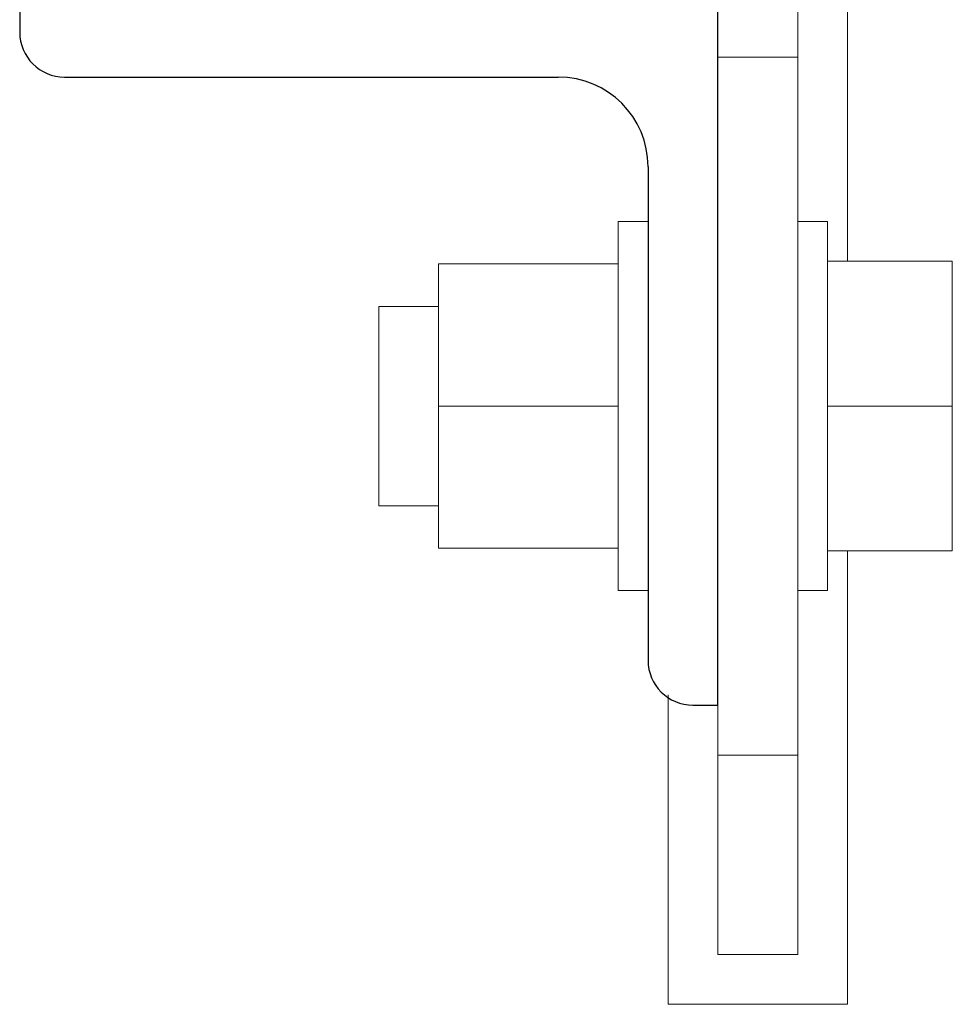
# Model space of a CAD drawing. Header units: millimetres. Extents: x 198345 to 441227, y -23587 to 80066.
# Tile 63 of 79: x 376432 to 376525, y 62275 to 62374. Entities that reach past the tile are written whole.
import ezdxf

# ---------------------------------------------------------------- set-up
doc = ezdxf.new("R2010")
doc.units = ezdxf.units.MM
doc.layers.add('CA_IMPORTY18', color=8, linetype='Continuous', lineweight=9)
doc.layers.add('CA_REZY', color=1, linetype='Continuous', lineweight=25)

# ---------------------------------------------------------------- blocks, each defined once
blk = doc.blocks.new('ocelová kce final - 11542_003_OK-HALA_TaO-2_ET_AciS_2025-05-29_upr_dwg-2597525-PŮDORYS _6_160 _ vestavek V9')
at = {"layer": 'CA_IMPORTY18', "color": 57}
for p, q in [((264718.001, 62349.519), (264718.001, 62395.001)), ((264713, 62370), (264713, 62390)), ((264713, 62370), (264705, 62370)), ((264713, 62300), (264713, 62370)), ((264698, 62353.5), (264695, 62353.5)), ((264695, 62316.5), (264695, 62353.5)), ((264695, 62351.169), (264695, 62353.5)), ((264716, 62353.5), (264713, 62353.5)), ((264716, 62353.5), (264716, 62316.5)), ((264716, 62353.5), (264716, 62350.504)), ((264716, 62349.519), (264728.5, 62349.519)), ((264716, 62349.519), (264716, 62348.081)), ((264728.5, 62335), (264728.5, 62349.519)), ((264677, 62349.268), (264695, 62349.268)), ((264677, 62349.268), (264677, 62335)), ((264677, 62345), (264671, 62345)), ((264671, 62325), (264671, 62345)), ((264677, 62335), (264695, 62335)), ((264677, 62335), (264677, 62320.732)), ((264716, 62335), (264728.5, 62335)), ((264728.5, 62320.481), (264728.5, 62335)), ((264671, 62325), (264677, 62325)), ((264695, 62320.732), (264695, 62321.919)), ((264677, 62320.732), (264695, 62320.732)), ((264695, 62316.5), (264695, 62319.873)), ((264716, 62320.481), (264728.5, 62320.481)), ((264718.001, 62274.999), (264718.001, 62320.481)), ((264716, 62318.831), (264716, 62316.5)), ((264695, 62316.5), (264698, 62316.5)), ((264713, 62316.5), (264716, 62316.5)), ((264699.999, 62306.036), (264699.999, 62274.999)), ((264705, 62305), (264705, 62300)), ((264705, 62300), (264713, 62300)), ((264705, 62300), (264705, 62280)), ((264713, 62280), (264713, 62300)), ((264705, 62280), (264713, 62280)), ((264699.999, 62274.999), (264718.001, 62274.999))]:
    blk.add_line(p, q, dxfattribs=at)
at = {"layer": 'CA_REZY'}
for p, q in [((264635, 62375), (264635, 62372.5)), ((264705, 62305), (264705, 62375)), ((264639.5, 62368), (264689, 62368)), ((264698, 62359), (264698, 62309.5)), ((264702.5, 62305), (264705, 62305))]:
    blk.add_line(p, q, dxfattribs=at)
for centre, radius, start, end in [((264639.5, 62372.5), 4.5, 180, 270), ((264689, 62359), 9, 0, 90), ((264702.5, 62309.5), 4.5, 180, 270)]:
    blk.add_arc(centre, radius, start, end, dxfattribs=at)
blk = doc.blocks.new('ocelová kce final - ocelová kce final-2597615-PŮDORYS _6_160 _ vestavek V9')
blk.add_blockref('ocelová kce final - 11542_003_OK-HALA_TaO-2_ET_AciS_2025-05-29_upr_dwg-2597525-PŮDORYS _6_160 _ vestavek V9', (0, 0))

msp = doc.modelspace()

# ---------------------------------------------------------------- block references
at = {"layer": 'CA_IMPORTY18', "color": 57}
msp.add_blockref('ocelová kce final - ocelová kce final-2597615-PŮDORYS _6_160 _ vestavek V9', (111796.82, 0), dxfattribs=at)

doc.saveas('drawing.dxf')
